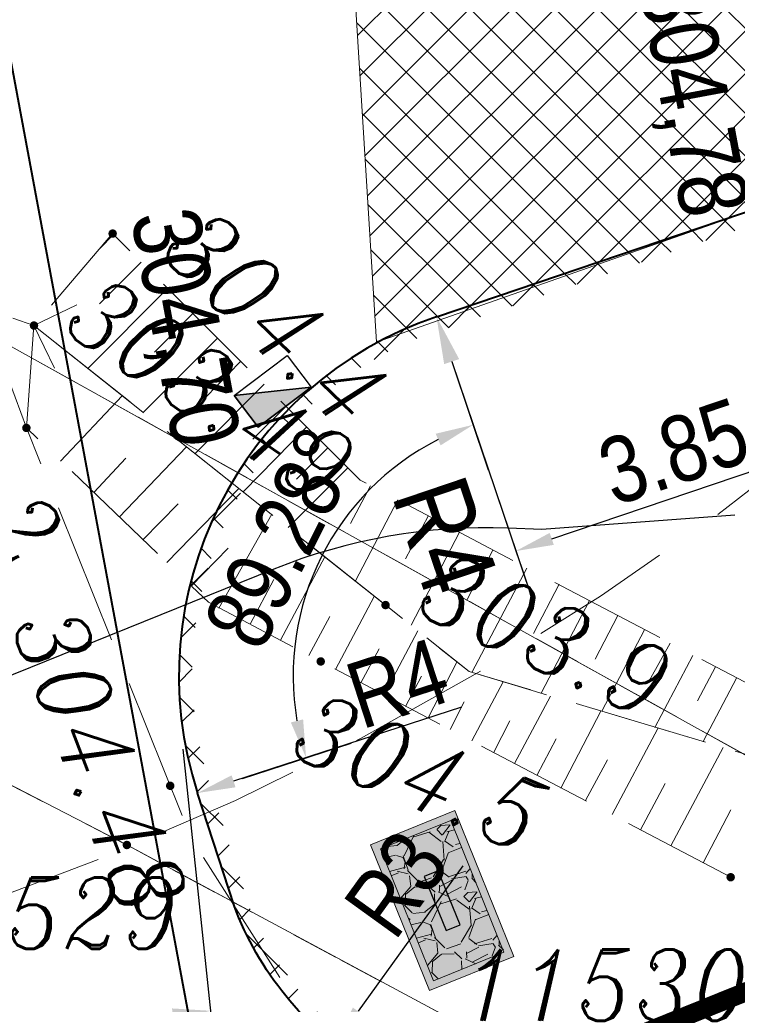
# Model space of a CAD drawing. Extents: x 779 to 3668, y -1329 to 9570.
# Tile 63 of 106: x 2208.88 to 2216.45, y -340.53 to -330.14. Entities that reach past the tile are written whole.
import ezdxf

# ---------------------------------------------------------------- set-up
doc = ezdxf.new("R2010")
doc.units = 0
for name, pattern in [('0.5_0.5', [1, 0.5, -0.5]), ('1.5_0.5', [2, 1.5, -0.5]), ('CENTER2', [1.125, 0.75, -0.125, 0.125, -0.125]), ('CIĄGłA', [0]), ('DASH', [0.75, 0.5, -0.25]), ('HIDDEN2', [4.762499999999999, 3.175, -1.5875]), ('ib05_500', [1, 0.5, -0.5]), ('mz1.25_0.5', [1.75, 1.25, -0.5])]:
    doc.linetypes.add(name, pattern=pattern)
for name, color, linetype, lineweight in [('000 Inne (niezydentyfikowane)', 7, 'Continuous', 0), ('203-punkt graniczny', 7, 'Continuous', 0), ('203-punkt graniczny-Atr103', 7, 'Continuous', 0), ('217-kontur klasyfikacyjny', 7, 'Continuous', 0), ('218-kontur użytku gruntowego', 7, 'Continuous', 0), ('219-działka ewidencyjna', 7, 'Continuous', 0), ('_a_obiekty', 250, 'Continuous', 30), ('AGP1_granica_opracow', 7, 'Continuous', 15), ('AGP1_HATCH', 7, 'Continuous', 5), ('AGP1_KRAWEZNIKI', 7, 'Continuous', 40), ('AGP1_KRAWEZNIKI GRUBOŚCI', 7, 'Continuous', 9), ('jezdnia (powierzchnia)', 7, 'Continuous', 0), ('kanał technologiczny (linia)', 7, 'Continuous', 0), ('MPZP', 7, 'Continuous', 0), ('przepust (linia)', 7, 'Continuous', 0), ('przepust (linia) - symbol', 7, 'Continuous', 0), ('RTPW01', 253, 'Continuous', 0), ('RTPW02', 7, 'Continuous', 0), ('skarpa nieumocniona (powierzchnia)', 7, 'Continuous', 0), ('zz-legenda', 7, 'Continuous', 13), ('zz-wypełnienie-chodniki', 142, 'Continuous', 5), ('zz-wypełnienie-drogi', 52, 'Continuous', 5)]:
    doc.layers.add(name, color=color, linetype=linetype, lineweight=lineweight)
doc.layers.add('SYTUACJA - znaki_czytnik_kart', color=7, linetype='Continuous')
doc.layers.add('zz-odwodnienie', color=5, linetype='Continuous')
doc.styles.add('ARIAL', font='ARIALN.TTF')
doc.styles.get("Standard").update_dxf_attribs({"font": 'arial.ttf'})
doc.styles.add('Style-ITALIC_1250', font='ITALIC_1250.shx')
doc.dimstyles.new('z1do1', dxfattribs={"dimtxt": 0.7, "dimasz": 0.4, "dimexe": 0.5, "dimexo": 0.5, "dimgap": 0.1, "dimtad": 1, "dimrnd": 0.05, "dimzin": 0, "dimdsep": 46, "dimtxsty": 'ARIAL', "dimcen": 0.09, "dimazin": 0, "dimtfac": 1, "dimtofl": 0, "dimtmove": 0, "dimatfit": 3, "dimfxl": 1, "dimtolj": 1, "dimtzin": 0, "dimarcsym": 0})
pattern_1 = [(45, (0, 0), (-0.2245064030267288, 0.2245064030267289), []), (135, (0, 0), (-0.2245064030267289, -0.2245064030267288), [])]

# ---------------------------------------------------------------- blocks, each defined once
blk = doc.blocks.new('203')
at = {"linetype": 'Continuous', "lineweight": -2, "ltscale": 10}
h = blk.add_hatch(color=0, dxfattribs=at)
edge = h.paths.add_edge_path()
edge.add_arc((0, 0), 0.45, 0, 360)
blk = doc.blocks.new('IB05')
at = {"color": 0, "linetype": 'Continuous', "lineweight": -2, "ltscale": 10}
for q in [(3.54, 3.54), (3.54, -3.54)]:
    blk.add_line((0, 0), q, dxfattribs=at)
blk = doc.blocks.new('RTPW01')
at = {"layer": 'RTPW01', "linetype": 'Continuous', "lineweight": 13, "true_color": 0x939598}
h = blk.add_hatch(color=252, dxfattribs=at)
edge = h.paths.add_edge_path()
edge.add_arc((0, 0), 0.045, 0, 360)
blk = doc.blocks.new('RTPW02')
at = {"layer": 'RTPW02', "linetype": 'Continuous', "lineweight": 13}
h = blk.add_hatch(color=7, dxfattribs=at)
edge = h.paths.add_edge_path()
edge.add_arc((0, 0), 0.045, 0, 360)
blk = doc.blocks.new('PZT MDCP podkład')
at = {"layer": '000 Inne (niezydentyfikowane)', "color": 8, "linetype": 'Continuous', "lineweight": 13, "flags": 128}
for points in [[(2143.916406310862, 36.73646074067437), (2143.766406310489, 36.58646074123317)], [(2144.206406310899, 36.44646074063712), (2143.766406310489, 36.00646074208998)], [(2144.48640631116, 36.16646074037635), (2143.646406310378, 35.32646074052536)], [(2144.756406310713, 35.90646074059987), (2144.346406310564, 35.49646074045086)], [(2145.016406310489, 35.64646074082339), (2144.226406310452, 34.85646074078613)], [(2145.256406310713, 35.39646074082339), (2144.886406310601, 35.01646074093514)], [(2145.506406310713, 35.15646074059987), (2144.776406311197, 34.42646074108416)], [(2143.35640631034, 34.34646074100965), (2144.006406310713, 35.03646074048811)], [(2145.73640631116, 34.92646074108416), (2145.386406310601, 34.57646074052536)], [(2145.956406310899, 34.7064607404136), (2145.286406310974, 34.02646074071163)], [(2143.976406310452, 33.75646074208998), (2144.686406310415, 34.49646074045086)], [(2146.176406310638, 34.48646074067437), (2145.846406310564, 34.15646074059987)], [(2143.706406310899, 34.01646074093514), (2144.04640631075, 34.37646074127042)], [(2146.386406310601, 34.27646074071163), (2145.756406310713, 33.64646074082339)], [(2146.626406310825, 34.08646074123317), (2146.416406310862, 33.68646074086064)], [(2144.476406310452, 33.27646074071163), (2145.23640631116, 34.0564607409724)], [(2144.226406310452, 33.51646074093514), (2144.596406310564, 33.89646074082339)], [(2146.916406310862, 33.93646074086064), (2146.466406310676, 33.07646074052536)], [(2145.026406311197, 32.79646074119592), (2145.586406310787, 33.78646074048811)], [(2147.23640631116, 33.76646074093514), (2146.996406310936, 33.31646074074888)], [(2147.566406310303, 33.59646074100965), (2147.056406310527, 32.61646074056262)], [(2144.73640631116, 33.02646074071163), (2145.126406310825, 33.42646074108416)], [(2147.916406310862, 33.40646074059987), (2147.646406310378, 32.8864607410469)], [(2145.676406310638, 32.4564607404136), (2146.146406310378, 33.33646074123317)], [(2148.276406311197, 33.21646074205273), (2147.696406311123, 32.11646074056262)], [(2145.35640631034, 32.62646074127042), (2145.60640631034, 33.09646074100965)], [(2148.616406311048, 33.04646074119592), (2148.346406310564, 32.52646074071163)], [(2146.256406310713, 32.14646074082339), (2146.666406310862, 32.91646074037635)], [(2148.936406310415, 32.87646074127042), (2148.426406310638, 31.89646074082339)], [(2145.976406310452, 32.29646074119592), (2146.196406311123, 32.7064607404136)], [(2149.23640631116, 32.71646074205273), (2148.996406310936, 32.25646074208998)], [(2146.766406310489, 31.87646074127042), (2147.126406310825, 32.5564607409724)], [(2149.516406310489, 32.56646074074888), (2149.066406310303, 31.7064607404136)], [(2149.786406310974, 32.42646074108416), (2149.566406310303, 32.02646074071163)], [(2146.526406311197, 32.00646074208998), (2146.716406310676, 32.36646074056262)], [(2147.23640631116, 31.6364607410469), (2147.536406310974, 32.22646074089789)], [(2150.026406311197, 32.29646074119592), (2149.626406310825, 31.53646074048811)], [(2150.266406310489, 32.17646074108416), (2150.076406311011, 31.81646074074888)], [(2146.996406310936, 31.75646074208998), (2147.166406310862, 32.07646074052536)], [(2147.696406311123, 31.39646074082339), (2148.026406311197, 32.01646074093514)], [(2150.48640631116, 32.0564607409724), (2150.136406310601, 31.3864607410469)], [(2147.466406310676, 31.51646074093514), (2147.616406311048, 31.8064607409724)], [(2148.146406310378, 31.15646074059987), (2148.526406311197, 31.86646074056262)], [(2148.636406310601, 30.89646074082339), (2149.056406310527, 31.7064607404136)], [(2147.926406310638, 31.27646074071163), (2148.096406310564, 31.60646074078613)], [(2149.176406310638, 30.61646074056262), (2149.656406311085, 31.52646074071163)], [(2148.386406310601, 31.03646074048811), (2148.586406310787, 31.41646074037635)], [(2149.79640631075, 30.28646074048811), (2150.346406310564, 31.32646074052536)], [(2148.896406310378, 30.76646074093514), (2149.126406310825, 31.19646074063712)], [(2149.476406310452, 30.4564607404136), (2149.73640631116, 30.94646074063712)], [(2150.136406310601, 30.10646074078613), (2150.426406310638, 30.66646074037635)]]:
    blk.add_lwpolyline(points, dxfattribs=at)
at = {"layer": '217-kontur klasyfikacyjny', "color": 8, "linetype": '1.5_0.5', "lineweight": 13, "flags": 128}
blk.add_lwpolyline([(2141.556406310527, 36.26646074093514), (2153.186406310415, 29.79646074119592)], dxfattribs=at)
at = {"layer": '218-kontur użytku gruntowego', "color": 8, "linetype": '0.5_0.5', "lineweight": 13, "flags": 128}
for points in [[(2153.186406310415, 29.79646074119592), (2141.556406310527, 36.26646074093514)], [(2141.556406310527, 36.26646074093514), (2153.186406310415, 29.79646074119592)], [(2139.136406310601, 32.83646074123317), (2144.056406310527, 30.29646074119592)], [(2144.056406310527, 30.29646074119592), (2139.136406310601, 32.83646074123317)], [(2144.056406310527, 30.29646074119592), (2148.506406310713, 27.90646074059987)], [(2148.506406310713, 27.90646074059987), (2144.056406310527, 30.29646074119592)], [(2153.186406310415, 29.79646074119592), (2148.506406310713, 27.90646074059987)], [(2148.506406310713, 27.90646074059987), (2153.186406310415, 29.79646074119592)]]:
    blk.add_lwpolyline(points, dxfattribs=at)
at = {"layer": '219-działka ewidencyjna', "color": 8, "linetype": 'Continuous', "lineweight": 13, "flags": 128}
for points in [[(2141.556406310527, 36.26646074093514), (2153.186406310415, 29.79646074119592)], [(2139.136406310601, 32.83646074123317), (2144.056406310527, 30.29646074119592)], [(2144.056406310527, 30.29646074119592), (2148.506406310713, 27.90646074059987)], [(2148.506406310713, 27.90646074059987), (2153.186406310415, 29.79646074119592)]]:
    blk.add_lwpolyline(points, dxfattribs=at)
at = {"layer": 'jezdnia (powierzchnia)', "color": 8, "linetype": '1.5_0.5', "lineweight": 13, "flags": 128}
blk.add_lwpolyline([(2222.326157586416, 18.11695764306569), (2221.202736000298, 22.08333797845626), (2205.386406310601, 20.09646074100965), (2204.446406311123, 20.59646074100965), (2203.096406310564, 26.22646074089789), (2196.866406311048, 25.28646074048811), (2195.626406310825, 20.02646074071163), (2193.79640631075, 18.82646074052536), (2188.866406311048, 17.98646074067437), (2181.466406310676, 17.5564607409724), (2178.60640631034, 17.87646074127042), (2176.756406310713, 18.4564607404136), (2173.726406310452, 19.86646074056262), (2171.816406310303, 21.16646074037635), (2167.276406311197, 24.5564607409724), (2161.216406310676, 26.82646074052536), (2157.676406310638, 27.8064607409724), (2155.096406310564, 28.10646074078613), (2148.54640631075, 27.61646074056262), (2147.48640631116, 27.65646074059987), (2146.556406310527, 27.97646074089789), (2145.85640631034, 28.60646074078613), (2144.73640631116, 30.36646074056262), (2142.996406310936, 34.69646074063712), (2142.366406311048, 36.39646074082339), (2134.766406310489, 38.98646074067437), (2135.116406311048, 38.06646074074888), (2135.536406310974, 36.91646074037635), (2136.706406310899, 31.2064607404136), (2136.73640631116, 29.67646074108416), (2136.306406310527, 26.97646074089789), (2135.846406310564, 25.41646074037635), (2133.726406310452, 22.48646074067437), (2132.306406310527, 21.32646074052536), (2131.48640631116, 20.7064607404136), (2127.04640631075, 18.56646074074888), (2125.056406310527, 17.66646074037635), (2127.506406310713, 10.91646074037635), (2129.216406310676, 11.49646074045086), (2130.676406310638, 11.48646074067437), (2132.096406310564, 11.14646074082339), (2133.716406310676, 10.47646074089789), (2146.306406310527, 15.7064607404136), (2146.29640631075, 16.14646074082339), (2146.506406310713, 16.78646074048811), (2146.996406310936, 17.56646074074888), (2147.256406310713, 17.8064607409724), (2147.826406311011, 18.18646074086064), (2148.396406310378, 18.40646074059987), (2149.006406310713, 18.51646074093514), (2149.656406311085, 18.53646074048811), (2150.306406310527, 18.40646074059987), (2150.866406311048, 18.18646074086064), (2152.256406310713, 17.27646074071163), (2152.966406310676, 16.61646074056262), (2160.196406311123, 19.5564607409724), (2160.416406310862, 20.02646074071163), (2161.966406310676, 20.22646074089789), (2164.176406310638, 19.73646074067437), (2166.85640631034, 18.8064607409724), (2176.416406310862, 14.62646074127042), (2183.04640631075, 13.98646074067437), (2201.016406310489, 15.82646074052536), (2205.616406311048, 16.27646074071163), (2221.196406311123, 17.98646074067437), (2222.326157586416, 18.11695764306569)], close=True, dxfattribs=at)
at = {"layer": 'MPZP', "color": 8, "linetype": 'Continuous', "lineweight": 40, "flags": 128}
blk.add_lwpolyline([(2125.101502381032, 133.7545044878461), (2146.578038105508, 18.45540025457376), (2153.73655266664, -8.652922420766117)], dxfattribs=at)
at = {"layer": 'przepust (linia)', "color": 8, "linetype": 'ib05_500', "lineweight": 13, "flags": 128}
blk.add_lwpolyline([(2134.35640631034, 38.82646074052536), (2143.076406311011, 35.77646074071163)], dxfattribs=at)
at = {"layer": 'skarpa nieumocniona (powierzchnia)', "color": 8, "linetype": 'mz1.25_0.5', "lineweight": 13, "flags": 128}
for points in [[(2164.026406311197, 26.5564607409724), (2165.006406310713, 26.93646074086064), (2158.226406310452, 30.32646074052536), (2151.04640631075, 31.76646074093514), (2146.516406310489, 34.14646074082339), (2143.906406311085, 36.74646074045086), (2143.076406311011, 35.77646074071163), (2147.666406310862, 32.12646074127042), (2152.98640631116, 30.53646074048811), (2159.576406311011, 28.92646074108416), (2164.026406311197, 26.5564607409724)], [(2164.026406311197, 26.5564607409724), (2165.006406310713, 26.93646074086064), (2158.226406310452, 30.32646074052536), (2151.04640631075, 31.76646074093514), (2146.516406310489, 34.14646074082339), (2143.906406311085, 36.74646074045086), (2143.076406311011, 35.77646074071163), (2147.666406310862, 32.12646074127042), (2152.98640631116, 30.53646074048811), (2159.576406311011, 28.92646074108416), (2164.026406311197, 26.5564607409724)], [(2143.076406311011, 35.77646074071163), (2142.996406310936, 34.69646074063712), (2144.916406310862, 32.85646074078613), (2150.426406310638, 29.9564607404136), (2158.136406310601, 28.53646074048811), (2164.456406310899, 26.01646074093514), (2164.026406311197, 26.5564607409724), (2159.576406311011, 28.92646074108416), (2152.98640631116, 30.53646074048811), (2147.666406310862, 32.12646074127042), (2143.076406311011, 35.77646074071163)], [(2143.076406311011, 35.77646074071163), (2142.996406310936, 34.69646074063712), (2144.916406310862, 32.85646074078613), (2150.426406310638, 29.9564607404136), (2158.136406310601, 28.53646074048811), (2164.456406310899, 26.01646074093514), (2164.026406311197, 26.5564607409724), (2159.576406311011, 28.92646074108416), (2152.98640631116, 30.53646074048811), (2147.666406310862, 32.12646074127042), (2143.076406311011, 35.77646074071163)]]:
    blk.add_lwpolyline(points, close=True, dxfattribs=at)
at = {"layer": '203-punkt graniczny', "color": 8, "linetype": 'Continuous', "lineweight": 13, "xscale": 0.1, "yscale": 0.1, "zscale": 0.1}
blk.add_blockref('203', (2144.056406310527, 30.29646074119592), dxfattribs=at)
at = {"layer": 'przepust (linia) - symbol', "color": 8, "linetype": 'Continuous', "lineweight": 13, "xscale": 0.1, "yscale": 0.1, "zscale": 0.1, "rotation": 340.722}
blk.add_blockref('IB05', (2143.076406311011, 35.77646074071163), dxfattribs=at)
at = {"layer": 'RTPW01', "color": 8, "linetype": 'Continuous', "lineweight": 13}
for p in [(2143.906406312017, 36.74646074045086), (2142.996406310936, 34.69646074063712), (2146.785154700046, 32.82723816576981), (2146.10192067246, 32.23250581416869), (2150.426406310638, 29.9564607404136)]:
    blk.add_blockref('RTPW01', p, dxfattribs=at)
at = {"layer": 'RTPW02', "color": 8, "linetype": 'Continuous', "lineweight": 13}
for p in [(2143.076406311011, 35.77646074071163), (2144.51359209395, 30.92093519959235)]:
    blk.add_blockref('RTPW02', p, dxfattribs=at)
at = {"layer": '203-punkt graniczny-Atr103', "color": 8, "lineweight": 13, "char_height": 0.75, "attachment_point": 7, "line_spacing_factor": 0.6}
for s, insert in [('\\FITALIC_1250;\\H1x;\\W0.9;11529', (2141.572798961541, 29.20224738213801)), ('\\FITALIC_1250;\\H1x;\\W0.9;11530', (2147.594990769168, 28.44216936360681))]:
    blk.add_mtext(s, dxfattribs=dict(at, insert=insert))
at = {"layer": 'RTPW01', "color": 8, "linetype": 'Continuous', "lineweight": 13, "style": 'Style-ITALIC_1250', "width": 0.9}
for s, height, rotation, p in [('304.4', 0.75, 315.9391193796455, (2144.37890580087, 36.5457115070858)), ('304.2', 0.75, 315.21483, (2140.968317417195, 35.07443729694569)), ('303.9', 0.7499999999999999, 335.134505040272, (2147.071438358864, 32.75374657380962)), ('304.5', 0.75, 337.0650181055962, (2145.743447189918, 31.25143520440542))]:
    blk.add_text(s, height=height, rotation=rotation, dxfattribs=at).set_placement(p)
at = {"layer": 'RTPW02', "color": 8, "linetype": 'Continuous', "lineweight": 13, "style": 'Style-ITALIC_1250'}
for s, height, rotation, width, p in [('303.49', 0.7499999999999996, 325.8513059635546, 0.8999999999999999, (2143.34904089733, 35.7382212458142)), ('304.48', 0.7500000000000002, 290.89899, 0.9, (2142.826201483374, 32.61884918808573))]:
    blk.add_text(s, height=height, rotation=rotation, dxfattribs=dict(at, width=width)).set_placement(p)
blk = doc.blocks.new('znak wjazd-wyjazd')
at = {"layer": 'AGP1_HATCH', "true_color": 0x939598}
h = blk.add_hatch(dxfattribs=at)
h.set_pattern_fill('GRAVEL', color=252, scale=0.03, angle=28.27177332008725)
h.set_pattern_definition([(256.2845608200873, (-3071872.688159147, -8005853.467495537), (-2.120491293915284, -8.927311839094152), [0.102516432, -10.1491450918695]), (213.2415143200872, (-3071872.71246583, -8005853.567088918), (7.692294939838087, 5.002197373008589), [0.1759214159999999, -17.41621466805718]), (160.7822204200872, (-3071872.859600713, -8005853.663523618), (10.68118740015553, -3.772871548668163), [0.124044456, -12.28041683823]), (295.5454623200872, (-3071873.031099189, -8005853.972059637), (-6.547391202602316, 13.78295731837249), [0.1602013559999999, -15.8599312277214]), (321.1054275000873, (-3071872.962016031, -8005854.116600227), (-7.686603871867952, 6.248596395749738), [0.1570901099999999, -15.5519423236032]), (25.54546232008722, (-3071872.839752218, -8005854.215235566), (-13.78295731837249, -6.547391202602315), [0.1602013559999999, -15.8599312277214]), (65.96601379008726, (-3071872.695211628, -8005854.146152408), (-5.1150748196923, -11.40303668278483), [0.211858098, -20.9739345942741]), (100.5271016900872, (-3071872.608926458, -8005853.952661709), (-3.24263068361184, 17.29070843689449), [0.200015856, -19.8015769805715]), (149.7013389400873, (-3071872.645469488, -8005853.756012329), (-10.06083341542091, 5.836924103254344), [0.1607438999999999, -15.9136637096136]), (203.5081316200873, (-3071872.784257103, -8005853.674915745), (7.743042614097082, 3.299069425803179), [0.1835139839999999, -8.992181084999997]), (250.6692111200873, (-3071872.952539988, -8005853.748115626), (-4.083048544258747, -11.71321367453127), [0.237323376, -23.4950317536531]), (167.0858481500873, (-3071872.363099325, -8005853.621455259), (-6.863259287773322, 1.500137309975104), [0.08100136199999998, -8.0191697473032]), (199.7410077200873, (-3071872.442052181, -8005853.603352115), (9.44617052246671, 3.349817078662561), [0.1541045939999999, -15.25639169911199]), (253.2717733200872, (-3071872.587100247, -8005853.655403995), (0.3609246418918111, -0.6711016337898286), [0.1077628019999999, -0.9698679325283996]), (231.4703638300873, (-3071872.677388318, -8005853.600136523), (2.633658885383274, 3.146826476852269), [0.05803239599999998, -5.745186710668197]), (320.0731828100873, (-3071872.713537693, -8005853.645534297), (-1.753875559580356, 1.652380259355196), [0.082069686, -4.021425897]), (59.23552985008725, (-3071872.650601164, -8005853.698207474), (1.291455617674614, 2.424977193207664), [0.1332958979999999, -4.309889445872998]), (189.8368245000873, (-3071872.582419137, -8005853.583669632), (1.703127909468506, 0.05074765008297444), [0.09638614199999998, -2.3132694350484]), (44.66131365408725, (-3071873.102776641, -8005853.854870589), (5.628242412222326, 5.622551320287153), [0.1350264, -13.3676480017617]), (98.61794926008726, (-3071873.006735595, -8005853.759958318), (1.285764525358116, -8.825816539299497), [0.113279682, -11.21466470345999]), (321.4703638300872, (-3071872.654604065, -8005853.449449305), (-3.146826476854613, 2.633658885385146), [0.11606403, -5.687155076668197]), (11.88223299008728, (-3071872.563808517, -8005853.521748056), (-7.793790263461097, -1.595941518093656), [0.1350263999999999, -13.36764800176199]), (7.71572810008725, (-3071872.879003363, -8005854.270953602), (-4.077357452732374, -0.4624199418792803), [0.1302105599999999, -6.380320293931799]), (323.0469139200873, (-3071872.749971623, -8005854.253471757), (-7.325679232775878, 5.577494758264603), [0.109101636, -10.801078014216]), (95.07318281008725, (-3071872.286968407, -8005854.116941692), (-0.4624199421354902, 4.077357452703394), [0.11606403, -5.687155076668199]), (45.62579796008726, (-3071872.297231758, -8005854.001331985), (-7.280622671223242, -7.376426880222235), [0.127734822, -12.64571279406]), (97.71572810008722, (-3071872.615808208, -8005854.293794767), (0.4624199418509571, -4.077357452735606), [0.06510527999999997, -6.4454255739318]), (129.5817057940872, (-3071872.327234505, -8005854.138597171), (-2.114800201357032, 2.323481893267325), [0.03885437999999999, -3.8465984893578]), (194.2355298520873, (-3071872.351991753, -8005854.108651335), (2.374229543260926, 0.4116722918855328), [0.15709011, -2.9847163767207]), (214.2807792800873, (-3071872.504258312, -8005854.147281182), (6.350091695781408, 4.280348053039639), [0.1455800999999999, -14.4124094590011]), (331.9618408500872, (-3071872.618117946, -8005853.758606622), (-1.392950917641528, 0.9812786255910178), [0.109897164, -2.637532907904]), (21.42899991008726, (-3071872.521118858, -8005853.810264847), (12.13057705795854, 4.793515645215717), [0.191867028, -18.99480271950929]), (89.21716922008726, (-3071872.342515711, -8005853.740166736), (-0.1579340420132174, -6.141410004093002), [0.07845247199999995, -7.766817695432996]), (118.2717733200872, (-3071872.341443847, -8005853.661721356), (-1.032026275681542, 0.3101769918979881), [0.04571999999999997, -0.7162799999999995]), (148.5282104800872, (-3071872.528508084, -8005854.134366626), (5.210879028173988, -3.254012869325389), [0.105860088, -10.48018223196]), (76.28456082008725, (-3071872.618796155, -8005854.079099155), (2.12049129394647, 8.927311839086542), [0.205032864, -10.0466286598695]), (28.27177332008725, (-3071872.57018279, -8005853.879912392), (0.3101769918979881, 1.032026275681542), [0.19812, -0.5638799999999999]), (353.5766198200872, (-3071872.395696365, -8005853.786071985), (9.237488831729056, -1.088465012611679), [0.1204828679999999, -11.92779501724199]), (282.3263774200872, (-3071872.275969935, -8005853.799550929), (0.7725969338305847, -3.045331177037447), [0.110948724, -5.4364950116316]), (235.9177486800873, (-3071872.25228455, -8005853.907942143), (-9.141684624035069, -13.56858453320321), [0.1806435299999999, -17.88373932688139]), (203.6978520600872, (-3071872.353514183, -8005854.057557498), (-9.085245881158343, -4.02091871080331), [0.1911088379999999, -18.91975393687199])])
h.paths.add_polyline_path([(1879.636404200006, 131.4881996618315), (1880.340974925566, 131.8671242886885), (1879.630498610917, 133.1881807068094), (1878.925921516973, 132.8092778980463)])
at = {"layer": 'AGP1_KRAWEZNIKI GRUBOŚCI'}
for points in [[(1879.603841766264, 131.3798515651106), (1880.449324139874, 131.8345597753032), (1879.663057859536, 133.2965397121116), (1878.817575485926, 132.8418315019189)], [(1879.636406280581, 131.4882007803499), (1880.340974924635, 131.8671242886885), (1879.630493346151, 133.1881904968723), (1878.925924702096, 132.8092669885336)]]:
    blk.add_lwpolyline(points, close=True, dxfattribs=at)
at = {"layer": 'SYTUACJA - znaki_czytnik_kart'}
blk.add_lwpolyline([(1879.708641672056, 132.029484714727), (1879.849555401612, 132.105269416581), (1879.558257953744, 132.6469065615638), (1879.417344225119, 132.5711218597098)], close=True, dxfattribs=at)
blk = doc.blocks.new('d_wpust')
at = {"layer": 'zz-odwodnienie'}
blk.add_hatch(color=0, dxfattribs=at).paths.add_polyline_path([(-0.35, 0.4200000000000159), (-0.35, 0), (0.3499999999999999, 0)])
at = {"layer": 'zz-odwodnienie', "color": 0}
for p, q in [((-0.35, 0.4200000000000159), (0.35, 0)), ((-0.35, 0), (-0.35, 0.4200000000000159)), ((-0.35, 0.4200000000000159), (0.35, 0.4200000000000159)), ((0.35, 0.4200000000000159), (0.35, 0)), ((0.35, 0), (-0.35, 0))]:
    blk.add_line(p, q, dxfattribs=at)
blk.add_lwpolyline([(-0.35, 0.4200000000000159), (-0.35, 0), (0.35, 0)], close=True, dxfattribs=at)
blk = doc.blocks.new('*D1446')
at = {"layer": 'Defpoints', "color": 0, "transparency": 16777216}
for p in [(2213.975545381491, -338.4967834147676), (2212.219646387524, -340.9292345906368)]:
    blk.add_point(p, dxfattribs=at)
at = {"layer": 'zz-legenda', "color": 0, "lineweight": -2, "transparency": 16777216}
blk.add_line((2213.560545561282, -339.0716836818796), (2212.453766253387, -340.6049077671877), dxfattribs=at)
at = {"layer": 'zz-legenda', "color": 0, "transparency": 16777216}
blk.add_solid([(2212.399711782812, -340.565887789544), (2212.507820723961, -340.6439277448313), (2212.219646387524, -340.9292345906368)], dxfattribs=at)
at = {"layer": 'zz-legenda', "color": 0, "transparency": 16777216, "insert": (2212.860475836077, -339.2600100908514), "char_height": 0.7, "attachment_point": 5, "rotation": 54.175837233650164, "style": 'ARIAL'}
blk.add_mtext('\\A1;R3', dxfattribs=at)
blk = doc.blocks.new('*D1465')
at = {"layer": 'Defpoints', "color": 0, "transparency": 16777216}
for p in [(2216.905159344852, -332.0495769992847), (2213.281171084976, -333.2772635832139), (2217.742577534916, -334.5215382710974)]:
    blk.add_point(p, dxfattribs=at)
at = {"layer": 'zz-legenda', "color": 0, "lineweight": -2, "transparency": 16777216}
for p, q in [((2217.065587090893, -332.523141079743), (2217.903005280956, -334.9951023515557)), ((2213.441598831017, -333.7508276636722), (2214.279017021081, -336.2227889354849)), ((2214.497440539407, -335.6208826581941), (2217.363726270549, -334.64988046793))]:
    blk.add_line(p, q, dxfattribs=at)
at = {"layer": 'zz-legenda', "color": 0, "transparency": 16777216}
for points in [[(2217.34233590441, -334.5867385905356), (2217.385116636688, -334.7130223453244), (2217.742577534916, -334.5215382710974)], [(2214.476050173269, -335.5577407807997), (2214.518830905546, -335.6840245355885), (2214.11858927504, -335.7492248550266)]]:
    blk.add_solid(points, dxfattribs=at)
at = {"layer": 'zz-legenda', "color": 0, "transparency": 16777216, "insert": (2215.783823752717, -334.702164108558), "char_height": 0.7, "attachment_point": 5, "rotation": 18.71466930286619, "style": 'ARIAL'}
blk.add_mtext('\\A1;3.85', dxfattribs=at)
blk = doc.blocks.new('*D1466')
at = {"layer": 'Defpoints', "color": 0, "transparency": 16777216}
for p in [(2213.281171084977, -333.2772635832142), (2212.471477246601, -335.2123898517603), (2214.564593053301, -337.0657762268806), (2210.760347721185, -338.3017849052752)]:
    blk.add_point(p, dxfattribs=at)
at = {"layer": 'zz-legenda', "color": 0, "lineweight": -2, "transparency": 16777216}
for p, q in [((2213.441598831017, -333.7508276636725), (2213.827991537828, -334.8914140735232)), ((2211.235878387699, -338.1472838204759), (2212.381201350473, -337.7751655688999))]:
    blk.add_line(p, q, dxfattribs=at)
blk.add_arc((2214.564593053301, -337.0657762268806), 2.795742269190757, 116.9192541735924, 189.7945220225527, dxfattribs=at)
at = {"layer": 'zz-legenda', "color": 0, "transparency": 16777216}
for points in [[(2213.273011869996, -334.5115154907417), (2213.32471700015, -334.6344152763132), (2213.667563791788, -334.4178499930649)], [(2211.874316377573, -337.5253631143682), (2211.744885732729, -337.5573863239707), (2211.905670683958, -337.9296666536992)]]:
    blk.add_solid(points, dxfattribs=at)
at = {"layer": 'zz-legenda', "color": 0, "transparency": 16777216, "insert": (2211.656877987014, -335.6069634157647), "char_height": 0.7, "attachment_point": 5, "rotation": 63.356888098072, "style": 'ARIAL'}
blk.add_mtext('\\A1;89.28°', dxfattribs=at)
blk = doc.blocks.new('*D1467')
at = {"layer": 'Defpoints', "color": 0, "transparency": 16777216}
for p in [(2214.564593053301, -337.0657762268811), (2210.760347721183, -338.3017849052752)]:
    blk.add_point(p, dxfattribs=at)
at = {"layer": 'zz-legenda', "color": 0, "lineweight": -2, "transparency": 16777216}
blk.add_line((2213.543661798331, -337.3974793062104), (2211.140772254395, -338.1781840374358), dxfattribs=at)
at = {"layer": 'zz-legenda', "color": 0, "transparency": 16777216}
blk.add_solid([(2211.120172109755, -338.114779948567), (2211.161372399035, -338.2415881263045), (2210.760347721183, -338.3017849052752)], dxfattribs=at)
at = {"layer": 'zz-legenda', "color": 0, "transparency": 16777216, "insert": (2212.8703686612, -337.1430783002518), "char_height": 0.7, "attachment_point": 5, "rotation": 17.99910689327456, "style": 'ARIAL'}
blk.add_mtext('\\A1;R4', dxfattribs=at)
blk = doc.blocks.new('*D1468')
at = {"layer": 'Defpoints', "color": 0, "transparency": 16777216}
for p in [(2211.770296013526, -316.8959246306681), (2216.904968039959, -332.0496417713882)]:
    blk.add_point(p, dxfattribs=at)
at = {"layer": 'zz-legenda', "color": 0, "lineweight": -2, "transparency": 16777216}
for p, q in [((2211.770296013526, -316.985924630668), (2211.770296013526, -316.8059246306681)), ((2211.680296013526, -316.8959246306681), (2211.860296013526, -316.8959246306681)), ((2218.343113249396, -336.2939723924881), (2217.03333484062, -332.4284846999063))]:
    blk.add_line(p, q, dxfattribs=at)
at = {"layer": 'zz-legenda', "color": 0, "transparency": 16777216}
blk.add_solid([(2217.096475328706, -332.4070902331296), (2216.970194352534, -332.4498791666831), (2216.904968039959, -332.0496417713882)], dxfattribs=at)
at = {"layer": 'zz-legenda', "color": 0, "transparency": 16777216, "insert": (2218.524261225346, -335.4032918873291), "char_height": 0.7, "attachment_point": 5, "rotation": 288.71839031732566, "style": 'ARIAL'}
blk.add_mtext('\\A1;R16', dxfattribs=at)
blk = doc.blocks.new('*D1502')
at = {"layer": 'Defpoints', "color": 0, "transparency": 16777216}
for p in [(2227.473318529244, -313.8275237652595), (2211.770296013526, -316.8959246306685), (2225.193654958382, -329.7856040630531), (2216.903983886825, -332.0499752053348)]:
    blk.add_point(p, dxfattribs=at)
at = {"layer": 'zz-legenda', "color": 0, "lineweight": -2, "transparency": 16777216}
for p, q in [((2227.96403798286, -313.731636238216), (2230.525548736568, -313.2311120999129)), ((2217.064411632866, -332.5235392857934), (2217.901829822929, -334.9955005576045))]:
    blk.add_line(p, q, dxfattribs=at)
blk.add_arc((2211.770296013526, -316.8959246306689), 18.60995435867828, 289.9462012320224, 9.82486055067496, dxfattribs=at)
at = {"layer": 'zz-legenda', "color": 0, "transparency": 16777216}
for points in [[(2230.041753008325, -313.732458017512), (2230.172878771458, -313.7082958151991), (2230.034829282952, -313.3269996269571)], [(2218.140919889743, -334.4524385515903), (2218.096784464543, -334.3266218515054), (2217.741402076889, -334.5219364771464)]]:
    blk.add_solid(points, dxfattribs=at)
at = {"layer": 'zz-legenda', "color": 0, "transparency": 16777216, "insert": (2228.264030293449, -326.4625736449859), "char_height": 0.7, "attachment_point": 5, "rotation": 239.88553089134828, "style": 'ARIAL'}
blk.add_mtext('\\A1;82.34°', dxfattribs=at)
blk = doc.blocks.new('*D1591')
at = {"layer": 'Defpoints', "color": 0, "transparency": 16777216}
for p in [(2210.55488451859, -337.3424864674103), (2202.58750299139, -338.1779584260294), (2202.929002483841, -341.4346287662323)]:
    blk.add_point(p, dxfattribs=at)
at = {"layer": 'zz-legenda', "color": 0, "lineweight": -2, "transparency": 16777216}
for p, q in [((2210.607029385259, -337.8397599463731), (2210.948528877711, -341.0964302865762)), ((2202.639647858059, -338.6752319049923), (2202.98114735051, -341.9319022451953)), ((2210.498565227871, -340.6408727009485), (2203.326821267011, -341.3929128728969))]:
    blk.add_line(p, q, dxfattribs=at)
at = {"layer": 'zz-legenda', "color": 0, "transparency": 16777216}
for points in [[(2210.491612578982, -340.5745695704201), (2210.50551787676, -340.707175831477), (2210.896384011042, -340.5991568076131)], [(2203.319868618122, -341.3266097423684), (2203.333773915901, -341.4592160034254), (2202.929002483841, -341.4346287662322)]]:
    blk.add_solid(points, dxfattribs=at)
at = {"layer": 'zz-legenda', "color": 0, "transparency": 16777216, "insert": (2206.86499100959, -340.5619859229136), "char_height": 0.7, "attachment_point": 5, "rotation": 5.986246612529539, "style": 'ARIAL'}
blk.add_mtext('\\A1;8.00', dxfattribs=at)

msp = doc.modelspace()

# ---------------------------------------------------------------- hatches: boundary and pattern name
at = {"layer": 'AGP1_HATCH', "true_color": 0x636466, "transparency": 33554477}
h = msp.add_hatch(color=251, dxfattribs=at)
h.dxf.hatch_style = 1
h.paths.add_polyline_path([(2182.002563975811, -271.410567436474), (2181.058796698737, -271.586360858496), (2181.362772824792, -273.2182917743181), (2182.306540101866, -273.0424983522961)])
h.paths.add_polyline_path([(2212.585672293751, -338.8469483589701), (2213.475855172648, -338.4875398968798), (2214.097332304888, -340.0268144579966), (2213.207149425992, -340.3862229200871)])
at = {"layer": 'zz-wypełnienie-chodniki'}
h = msp.add_hatch(dxfattribs=at)
h.set_pattern_fill('ANSI37', color=256, scale=0.1, style=0)
h.set_pattern_definition(pattern_1)
edge = h.paths.add_edge_path()
edge.add_arc((2213.798152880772, -338.8711046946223), 2.632842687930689, 240.83171109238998, 270.2906532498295, ccw=False)
edge.add_arc((2214.307711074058, -338.3123928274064), 3.37347240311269, 200.4116660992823, 237.8982900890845, ccw=False)
edge.add_arc((2368.544108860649, -287.685559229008), 165.7037624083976, 197.7806309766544, 198.2175828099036, ccw=False)
edge.add_arc((2214.562165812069, -337.0583290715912), 4.000000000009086, 112.30075385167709, 197.8898825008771, ccw=False)
edge.add_line((2213.044292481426, -333.357510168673), (2216.905159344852, -332.0495769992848))
edge.add_arc((2211.040775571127, -315.8113433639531), 17.26473946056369, 289.8570159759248, 321.7647974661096)
edge.add_arc((2212.625452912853, -317.0850901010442), 15.23171446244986, 321.8391110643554, 367.1869803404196)
edge.add_line((2227.737494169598, -315.1794840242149), (2223.087990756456, -291.3849213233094))
edge.add_line((2223.087990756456, -291.3849213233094), (2221.237886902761, -285.3230589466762))
edge.add_line((2221.237886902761, -285.3230589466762), (2217.650174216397, -275.2927567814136))
edge.add_line((2217.650174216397, -275.2927567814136), (2210.523554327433, -257.2172198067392))
edge.add_line((2210.523554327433, -257.2172198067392), (2206.575240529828, -247.2029503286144))
edge.add_line((2206.575240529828, -247.2029503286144), (2206.241761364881, -246.3571335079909))
edge.add_arc((2201.589566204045, -248.1923033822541), 5.001076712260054, 21.52794352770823, 100.541275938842)
edge.add_line((2200.674650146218, -243.275627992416), (2200.541612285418, -243.3004086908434))
edge.add_line((2200.541612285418, -243.3004086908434), (2178.546908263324, -247.3973185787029))
edge.add_line((2178.546908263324, -247.3973185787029), (2187.812637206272, -297.1416013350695))
edge.add_line((2187.812637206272, -297.1416013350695), (2191.515679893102, -296.4518429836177))
edge.add_arc((2191.647852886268, -297.6476642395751), 1.203103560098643, -19.96193769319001, 96.30724697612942, ccw=False)
edge.add_arc((2192.308942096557, -297.8870733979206), 0.4999999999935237, 317.2270974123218, 339.9615464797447, ccw=False)
edge.add_arc((2197.626382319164, -302.8064078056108), 6.743964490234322, 137.2270973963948, 184.4631622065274)
edge.add_line((2190.902868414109, -303.3312104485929), (2191.261298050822, -305.6470830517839))
edge.add_line((2191.261298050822, -305.6470830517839), (2192.318950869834, -311.3577512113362))
edge.add_line((2192.318950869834, -311.3577512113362), (2193.162126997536, -315.9018189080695))
edge.add_line((2193.162126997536, -315.9018189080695), (2195.317900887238, -325.8369132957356))
edge.add_arc((2210.400793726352, -321.9094821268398), 15.58583882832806, 194.5951329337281, 204.2785181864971)
edge.add_arc((2203.597853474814, -324.8461195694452), 8.177987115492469, 205.1211640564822, 225.4637220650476)
edge.add_line((2197.862134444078, -330.675442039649), (2200.293390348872, -333.0918171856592))
edge.add_arc((2194.587794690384, -338.2653090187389), 7.70187247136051, 27.114490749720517, 42.19985456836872, ccw=False)
edge.add_line((2201.44321261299, -334.7550263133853), (2202.534785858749, -337.3047515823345))
edge.add_arc((2196.294933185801, -339.1341975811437), 6.502509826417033, -2.9609049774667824, 16.340470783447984, ccw=False)
edge.add_arc((2184.658865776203, -337.3537236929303), 18.25300297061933, 344.7003824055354, 353.34182273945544, ccw=False)
edge.add_line((2202.264967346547, -342.1700817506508), (2201.97496734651, -343.2200817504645))
edge.add_arc((2192.412753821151, -339.7061430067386), 10.18742818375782, 310.1754082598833, 339.82254230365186, ccw=False)
edge.add_line((2198.984967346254, -347.4900817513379), (2198.506741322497, -347.6819364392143))
edge.add_arc((2192.412753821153, -339.7061430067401), 10.03742818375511, 307.3820107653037, 339.7887873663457)
edge.add_arc((2172.677213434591, -334.532127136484), 30.40870538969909, 343.4897296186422, 347.8328201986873)
edge.add_arc((2184.653610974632, -337.3529042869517), 18.10831725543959, 348.5707290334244, 353.3645147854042)
edge.add_arc((2196.211605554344, -339.143093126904), 6.436124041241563, 357.3081371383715, 376.048817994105)
edge.add_line((2202.396891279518, -337.3637861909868), (2201.307357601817, -334.8188249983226))
edge.add_arc((2198.580633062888, -335.5044598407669), 2.811604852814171, 14.11440779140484, 55.20945348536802)
edge.add_line((2200.18487314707, -333.1954480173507), (2197.756660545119, -330.7820975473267))
edge.add_arc((2203.597853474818, -324.846119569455), 8.327987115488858, 205.1135589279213, 225.461118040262, ccw=False)
edge.add_arc((2210.400793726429, -321.9094821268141), 15.73583882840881, 194.5838918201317, 204.2825258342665, ccw=False)
edge.add_line((2195.171963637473, -325.8717236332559), (2193.015057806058, -315.9314125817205))
edge.add_line((2193.015057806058, -315.9314125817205), (2192.139354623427, -311.2391560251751))
edge.add_line((2192.139354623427, -311.2391560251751), (2189.468661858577, -311.7364003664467))
edge.add_line((2189.468661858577, -311.7364003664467), (2188.434282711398, -306.334377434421))
edge.add_line((2188.434282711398, -306.334377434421), (2191.142475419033, -305.8299800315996))
edge.add_line((2191.142475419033, -305.8299800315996), (2190.753769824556, -303.3485737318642))
edge.add_arc((2197.62638231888, -302.8064078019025), 6.893964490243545, 137.4766232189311, 184.5106019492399, ccw=False)
edge.add_arc((2192.177018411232, -297.8088940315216), 0.5000000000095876, 317.4766233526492, 342.9050172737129)
edge.add_arc((2191.651318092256, -297.6472178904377), 1.049999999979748, 342.9050174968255, 381.5320247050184)
edge.add_line((2192.628041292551, -297.2618456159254), (2185.88205571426, -298.5184068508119))
edge.add_line((2185.88205571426, -298.5184068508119), (2183.72506395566, -286.9376839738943))
edge.add_line((2183.72506395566, -286.9376839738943), (2184.855544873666, -286.7271130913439))
edge.add_line((2184.855544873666, -286.7271130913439), (2177.536339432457, -247.4331472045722))
edge.add_line((2177.536339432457, -247.4331472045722), (2178.519430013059, -247.2500290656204))
edge.add_line((2178.519430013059, -247.2500290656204), (2200.529099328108, -243.1501589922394))
edge.add_line((2200.529099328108, -243.1501589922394), (2200.64897745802, -243.1275829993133))
edge.add_arc((2201.589816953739, -248.191455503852), 5.150532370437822, 21.519896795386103, 100.52522516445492, ccw=False)
edge.add_line((2206.381306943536, -246.3021150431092), (2206.710303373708, -247.1365621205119))
edge.add_line((2206.710303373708, -247.1365621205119), (2210.670374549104, -257.180652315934))
edge.add_line((2210.670374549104, -257.180652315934), (2214.425768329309, -266.705627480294))
edge.add_line((2214.425768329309, -266.705627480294), (2215.039774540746, -266.463544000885))
edge.add_line((2215.039774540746, -266.463544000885), (2215.648720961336, -268.0077775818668))
edge.add_line((2215.648720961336, -268.0077775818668), (2215.034630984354, -268.2498940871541))
edge.add_line((2215.034630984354, -268.2498940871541), (2217.789719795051, -275.2377383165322))
edge.add_line((2217.789719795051, -275.2377383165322), (2221.381354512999, -285.2792765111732))
edge.add_line((2221.381354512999, -285.2792765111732), (2223.235207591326, -291.3561603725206))
edge.add_line((2223.235207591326, -291.3561603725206), (2227.886315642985, -315.1607178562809))
edge.add_arc((2212.625452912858, -317.0850901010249), 15.38171446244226, -38.161251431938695, 7.186980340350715, ccw=False)
edge.add_arc((2211.040775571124, -315.8113433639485), 17.41473946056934, 289.8520854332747, 321.76511738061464, ccw=False)
edge.add_line((2216.954700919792, -332.1911674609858), (2213.092420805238, -333.4995793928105))
edge.add_arc((2214.528808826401, -337.0426452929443), 3.823156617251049, 112.0680378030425, 198.2671306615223)
edge.add_line((2210.898318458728, -338.2410050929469), (2211.28663729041, -339.4366203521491))
edge.add_arc((2213.748107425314, -338.6216407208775), 2.592880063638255, 198.3194318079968, 219.5311920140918)
edge.add_arc((2213.798153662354, -338.8711088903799), 2.48284268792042, 214.3488660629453, 282.14863913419)
edge.add_line((2214.320664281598, -341.2983481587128), (2213.811508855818, -341.50391350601))
at = {"layer": 'zz-wypełnienie-drogi', "linetype": 'CIĄGłA'}
h = msp.add_hatch(dxfattribs=at)
h.set_pattern_fill('ANSI37', color=256, scale=0.1, style=0)
h.set_pattern_definition(pattern_1)
h.paths.add_polyline_path([(2220.880776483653, -318.9692746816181), (2220.171466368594, -319.9206903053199), (2219.948775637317, -320.1825459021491), (2219.680616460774, -320.2034693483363), (2219.460808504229, -320.0413820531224), (2219.372091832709, -318.8707350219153), (2219.258442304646, -316.7526449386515), (2218.922294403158, -313.3718993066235), (2217.1184568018, -303.4954269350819), (2217.409251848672, -302.5996970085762), (2218.062319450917, -302.01367080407), (2197.46927418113, -307.0508734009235), (2215.892072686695, -303.6194064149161), (2217.724470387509, -313.4571503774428), (2211.47524273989, -314.6211439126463), (2212.648686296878, -333.5456952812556), (2216.843713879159, -332.0703926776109)])

# ---------------------------------------------------------------- linework, layer by layer
at = {"color": 3, "linetype": 'HIDDEN2', "lineweight": 30}
msp.add_lwpolyline([(2241.937836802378, -344.3335020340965), (2229.257320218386, -338.1119381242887), (2225.396669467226, -335.9630356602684, 0.09835274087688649), (2223.171567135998, -335.2457717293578), (2221.178786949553, -335.0140531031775), (2214.393942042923, -335.5216216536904), (2214.03776296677, -335.5081809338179, 0.1057541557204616), (2211.565206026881, -335.9402705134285), (2196.744809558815, -341.9239576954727), (2193.404320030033, -343.2640950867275), (2185.51074479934, -346.2890053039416), (2183.967893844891, -340.0015976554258), (2181.820113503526, -330.1943814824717), (2177.872444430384, -310.9631674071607)], format="xyb", dxfattribs=at)
at = {"color": 18, "linetype": 'CIĄGłA', "lineweight": 5, "true_color": 0x000000}
msp.add_lwpolyline([(2212.585672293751, -338.8469483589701), (2213.475855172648, -338.4875398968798), (2214.097332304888, -340.0268144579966), (2213.207149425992, -340.3862229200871)], close=True, dxfattribs=at)
msp.add_lwpolyline([(2211.130743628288, -339.4493413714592), (2211.335079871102, -339.5590860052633)], dxfattribs=at)
at = {"layer": '_a_obiekty', "color": 251, "linetype": 'DASH', "lineweight": 5, "ltscale": 3, "true_color": 0x636466, "elevation": 2.493476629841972e-09}
msp.add_lwpolyline([(2167.885394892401, -314.0297880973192), (2168.395531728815, -316.7746862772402, 0.414213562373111), (2203.372089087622, -340.7880249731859), (2203.961988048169, -340.6783927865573, 0.4142135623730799), (2227.975326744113, -305.7018354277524), (2227.465189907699, -302.9569372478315, 0.414213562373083), (2192.488632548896, -278.9435985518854), (2191.898733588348, -279.0532307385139, 0.4142135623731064)], format="xyb", close=True, dxfattribs=at)
at = {"layer": 'AGP1_granica_opracow', "color": 5, "linetype": 'CENTER2', "lineweight": 9, "ltscale": 5, "const_width": 0.2}
msp.add_lwpolyline([(2166.544967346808, -265.8800817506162), (2169.934967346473, -283.3600817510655), (2178.194967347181, -325.9300817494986), (2182.564967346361, -325.840081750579), (2182.574967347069, -329.0300817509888), (2179.044967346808, -329.1100817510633), (2179.734967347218, -331.250081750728), (2185.554967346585, -348.2400817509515), (2190.114967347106, -350.9500817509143), (2195.594967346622, -348.8500817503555), (2198.984967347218, -347.4900817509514), (2219.144967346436, -339.3500817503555), (2226.47496734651, -343.4300817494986), (2239.294967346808, -349.7200817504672), (2233.604967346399, -326.0100817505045), (2228.174967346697, -303.9000817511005), (2222.494967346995, -286.1300817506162), (2217.354967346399, -271.820081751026)], dxfattribs=at)
at = {"layer": 'AGP1_KRAWEZNIKI'}
for p, q in [((2213.281171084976, -333.277263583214), (2216.843713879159, -332.0703926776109)), ((2211.14605564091, -339.4889347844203), (2210.760347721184, -338.3017849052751))]:
    msp.add_line(p, q, dxfattribs=at)
msp.add_lwpolyline([(2213.811508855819, -341.5039135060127, -0.1292515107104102), (2212.514967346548, -341.1700817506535, -0.1650407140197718), (2211.14605564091, -339.4889347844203)], format="xyb", dxfattribs=at)
msp.add_arc((2214.564593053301, -337.0657762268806), 4, 108.7146693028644, 197.9991068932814, dxfattribs=at)
at = {"layer": 'zz-legenda'}
msp.add_line((2214.273415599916, -336.2062541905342), (2213.441598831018, -333.7508276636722), dxfattribs=at)
msp.add_solid([(2213.520526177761, -333.7240897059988), (2213.362671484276, -333.7775656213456), (2213.281171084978, -333.277263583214)], dxfattribs=at)
at = {"layer": 'zz-wypełnienie-drogi'}
msp.add_lwpolyline([(2212.648686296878, -333.5456952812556), (2211.47524273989, -314.6211439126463), (2217.724470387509, -313.4571503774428), (2215.892072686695, -303.6194064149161), (2197.46927418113, -307.0508734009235), (2218.062319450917, -302.01367080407), (2217.409251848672, -302.5996970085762), (2217.1184568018, -303.4954269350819), (2218.922294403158, -313.3718993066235), (2219.258442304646, -316.7526449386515), (2219.372091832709, -318.8707350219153), (2219.460808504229, -320.0413820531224), (2219.680616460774, -320.2034693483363), (2219.948775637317, -320.1825459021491), (2220.171466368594, -319.9206903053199), (2220.880776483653, -318.9692746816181), (2216.843713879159, -332.0703926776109)], close=True, dxfattribs=at)

# ---------------------------------------------------------------- block references
at = {"color": 18, "linetype": 'CIĄGłA', "lineweight": 5, "true_color": 0x000000, "rotation": 353.7144606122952}
msp.add_blockref('znak wjazd-wyjazd', (330.5184033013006, -265.190793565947), dxfattribs=at)
at = {"layer": 'kanał technologiczny (linia)', "color": 18, "linetype": 'CIĄGłA', "lineweight": 5, "true_color": 0x000000}
msp.add_blockref('PZT MDCP podkład', (65.95856103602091, -369.1465424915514), dxfattribs=at)
at = {"layer": 'zz-odwodnienie', "rotation": 37.12911730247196}
msp.add_blockref('d_wpust', (2211.679051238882, -334.2321317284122), dxfattribs=at)

# ---------------------------------------------------------------- texts
at = {"layer": 'zz-legenda', "insert": (2213.37241508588, -335.5855003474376), "char_height": 0.8, "attachment_point": 5, "rotation": 288.7146693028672, "style": 'ARIAL'}
msp.add_mtext('\\A1;R4', dxfattribs=at)
at = {"layer": 'zz-odwodnienie', "char_height": 0.7199999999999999, "width": 4.627268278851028, "attachment_point": 1, "rotation": 280.55144897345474}
for s, insert in [('{\\fArial Narrow|b0|i0|c238|p34;304,78}', (2216.126253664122, -329.6547842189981)), ('{\\fArial Narrow|b0|i0|c238|p34;304,70}', (2210.762640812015, -332.0842962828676))]:
    msp.add_mtext(s, dxfattribs=dict(at, insert=insert))

# ---------------------------------------------------------------- dimensions: what is measured, and where the dimension line sits
at = {"layer": 'zz-legenda'}
for base, center, p1, p2, picture, middle in [((2225.193654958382, -329.7856040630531), (2211.770296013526, -316.8959246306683), (2216.903983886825, -332.0499752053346), (2227.473318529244, -313.8275237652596), '*D1502', (2228.264030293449, -326.462573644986)), ((2212.471477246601, -335.2123898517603), (2214.564593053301, -337.0657762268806), (2213.281171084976, -333.277263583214), (2210.760347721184, -338.3017849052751), '*D1466', (2211.656877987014, -335.6069634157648))]:
    dim = msp.add_angular_dim_3p(base=base, center=center, p1=p1, p2=p2, dimstyle='z1do1', dxfattribs=at)
    dim.commit()
    dim.dimension.update_dxf_attribs({"geometry": picture, "text_midpoint": middle})
for center, mpoint, picture, middle in [((2211.770296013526, -316.8959246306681), (2216.904968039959, -332.0496417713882), '*D1468', (2218.091053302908, -335.5500796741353)), ((2214.564593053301, -337.0657762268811), (2210.760347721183, -338.3017849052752), '*D1467', (2213.009419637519, -337.5710559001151)), ((2213.975545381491, -338.4967834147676), (2212.219646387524, -340.9292345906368), '*D1446', (2213.231344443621, -339.527726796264))]:
    dim = msp.add_radius_dim(center=center, mpoint=mpoint, dimstyle='z1do1', override={"dimdec": 0}, dxfattribs=at)
    dim.commit()
    dim.dimension.update_dxf_attribs({"geometry": picture, "text_midpoint": middle, "dimtype": 164})
for p1, p2, distance, picture, middle in [((2213.281171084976, -333.2772635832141), (2216.905159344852, -332.0495769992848), -2.6099543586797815, '*D1465', (2215.783823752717, -334.702164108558)), ((2210.55488451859, -337.3424864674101), (2202.58750299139, -338.1779584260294), 3.2745264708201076, '*D1591', (2206.86499100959, -340.5619859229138))]:
    dim = msp.add_aligned_dim(p1=p1, p2=p2, distance=distance, dimstyle='z1do1', dxfattribs=at)
    dim.commit()
    dim.dimension.update_dxf_attribs({"geometry": picture, "text_midpoint": middle})

doc.saveas('drawing.dxf')
